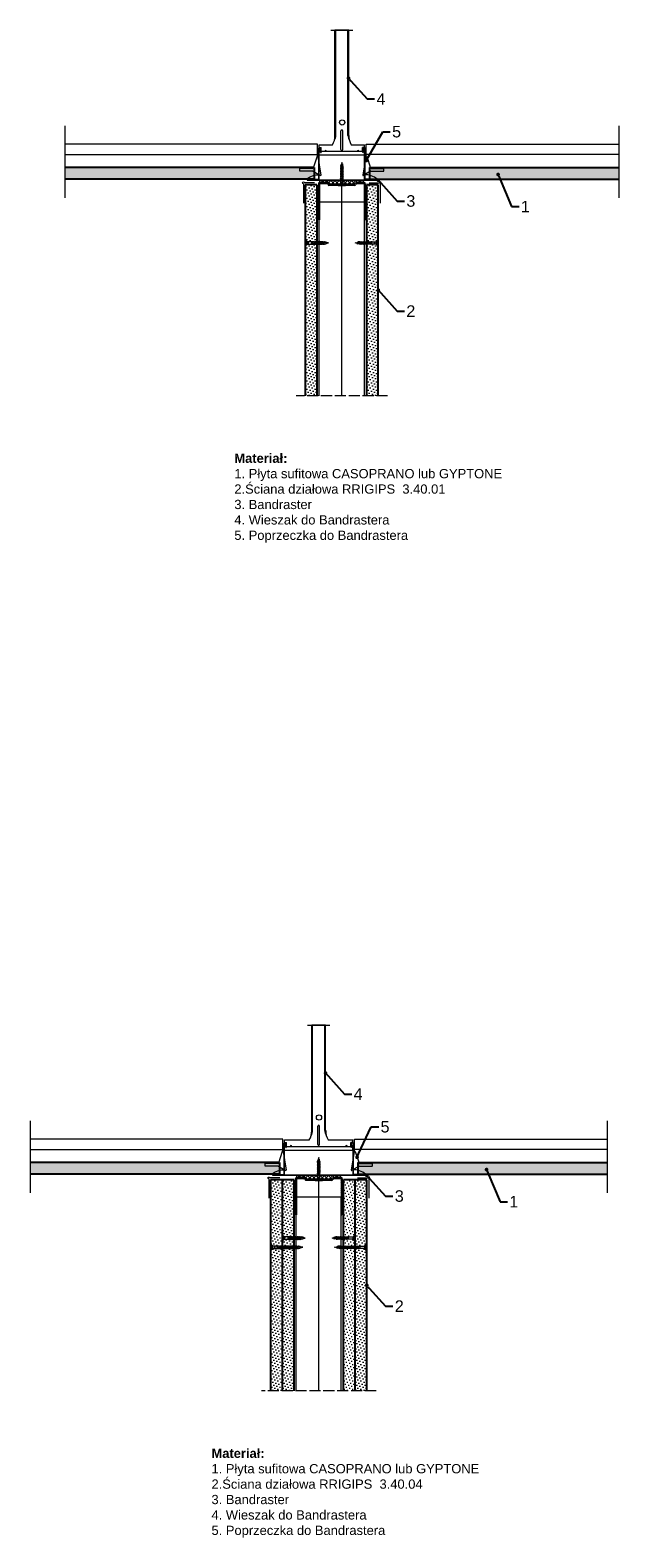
# Model space of a CAD drawing. Header units: millimetres. Extents: x 232 to 2878, y 649 to 2280.
# Tile 1 of 3: x 232 to 868, y 649 to 2280. Entities that reach past the tile are written whole.
import ezdxf
from ezdxf import colors
from ezdxf.entities.mleader import LeaderData, LeaderLine
from ezdxf.math import Vec2, Vec3

# ---------------------------------------------------------------- set-up
doc = ezdxf.new("R2010")
doc.units = ezdxf.units.MM
doc.linetypes.add('ACAD_ISO02W100', pattern=[15, 12, -3])
for name, color, linetype, lineweight in [('_ISOVER WELNA', 7, 'BATTING', 9), ('_RIGIPS AKCESORIA', 7, 'Continuous', 18), ('_RIGIPS G-K', 7, 'Continuous', 25), ('_RIGIPS PROFIL', 7, 'Continuous', 18), ('KRESKOWANIE', 7, 'Continuous', 9), ('OPISY', 7, 'Continuous', 9), ('PRZERYWANA', 7, 'ACAD_ISO02W100', 9)]:
    doc.layers.add(name, color=color, linetype=linetype, lineweight=lineweight)
doc.styles.get("Standard").update_dxf_attribs({"font": 'arial.ttf'})
doc.linetypes.add('BATTING', pattern='A,0.00254,-2.54,[134,ltypeshp.shx,S=2.54,R=0,X=-2.54,Y=0],-5.08,[134,ltypeshp.shx,S=2.54,R=180,X=2.54,Y=0],-2.54', length=10.16254)
pattern_1 = [(225, (0, -430.8662), (1.122532, -3.367596), [0, -3.175])]
pattern_2 = [(0, (0, -430.8662), (0.396875, 0.79375), [0, -0.79375])]

# ---------------------------------------------------------------- blocks, each defined once
blk = doc.blocks.new('TN 25')
at = {"layer": '_RIGIPS AKCESORIA'}
for p, q in [((0, -0.8), (0, 7.2)), ((0, 7.2), (0.5, 7.2)), ((0.5, 4.8), (0, 4.8)), ((0, 3.5), (1.8, 3.5)), ((0, 2.8), (1.8, 2.8)), ((0.5, 1.6), (0, 1.6)), ((0.5, 7.2), (0.5, 4.8)), ((0.5, -0.8), (0.5, 1.6)), ((1.8, 3.5), (1.8, 4.2)), ((1.8, 2.8), (1.8, 2.2)), ((3, 4.5), (8.5, 4.5)), ((7.5, 2), (3.5, 2)), ((7.1, 4.5), (7.1, 3.2)), ((8, 2), (7.1, 4.5)), ((7.1, 3.2), (7.6, 1.5)), ((7.6, 1.5), (8, 2)), ((9.4, 2), (8, 2)), ((8.5, 4.5), (8.8, 5)), ((9.6, 1.5), (8.5, 4.5)), ((8.8, 5), (9.9, 2)), ((9, 4.5), (10.1, 4.5)), ((9.9, 2), (9.6, 1.5)), ((11, 2), (9.9, 2)), ((10.1, 4.5), (10.4, 5)), ((11.2, 1.5), (10.1, 4.5)), ((10.4, 5), (11.6, 2)), ((10.6, 4.5), (11.7, 4.5)), ((11.6, 2), (11.2, 1.5)), ((12.6, 2), (11.6, 2)), ((11.7, 4.5), (12, 5)), ((12.8, 1.5), (11.7, 4.5)), ((12, 5), (13.1, 2)), ((12.2, 4.5), (13.2, 4.5)), ((13.1, 2), (12.8, 1.5)), ((14.1, 2), (13.1, 2)), ((13.2, 4.5), (13.5, 5)), ((14.3, 1.5), (13.2, 4.5)), ((13.5, 5), (14.7, 2)), ((13.7, 4.5), (14.8, 4.5)), ((14.7, 2), (14.3, 1.5)), ((15.7, 2), (14.7, 2)), ((14.8, 4.5), (15.1, 5)), ((15.9, 1.5), (14.8, 4.5)), ((15.1, 5), (16.3, 2)), ((15.3, 4.5), (16.4, 4.5)), ((16.3, 2), (15.9, 1.5)), ((17.4, 2), (16.3, 2)), ((16.4, 4.5), (16.7, 5)), ((17.6, 1.5), (16.4, 4.5)), ((16.7, 5), (17.9, 2)), ((16.9, 4.5), (18, 4.5)), ((17.9, 2), (17.6, 1.5)), ((18.9, 2), (17.9, 2)), ((18, 4.5), (18.3, 5)), ((19.1, 1.5), (18, 4.5)), ((18.3, 5), (19.5, 2)), ((18.5, 4.5), (19.7, 4.5)), ((19.5, 2), (19.1, 1.5)), ((19.5, 2), (20.6, 2)), ((19.7, 4.5), (20, 5)), ((20.8, 1.5), (19.7, 4.5)), ((20, 5), (21.1, 2)), ((20.2, 4.5), (20.7, 4.5)), ((20.7, 4.5), (22.3, 4)), ((21.1, 2), (20.8, 1.5)), ((21.1, 2), (21.8, 2.1)), ((21.8, 1.8), (21.7, 3.3)), ((21.7, 3.3), (22.1, 2.4)), ((22.1, 2.4), (21.8, 1.8)), ((22.7, 2.4), (22.1, 2.4)), ((22.3, 4), (22.6, 4.4)), ((22.7, 2.4), (22.3, 4)), ((22.6, 4.4), (23, 2.7)), ((22.7, 3.8), (25, 3.2)), ((23, 2.7), (22.7, 2.4)), ((25, 3.2), (23, 2.7)), ((0, -0.8), (0.5, -0.8))]:
    blk.add_line(p, q, dxfattribs=at)
for centre, major_axis, ratio, start_param, end_param in [((3.1, 7.7), (0.17, 3.2), 0.826134, 1.773653, 3.180586), ((0, 0.9), (0, 3.93), 0.848176, -0.720942, -0.151112), ((3.4, -1.6), (0.28, 3.57), 0.832181, 0.035984, 1.430787), ((-2.7, 15.9), (0, 14.8), 0.848176, 3.399396, 3.475072), ((0.6, 4.6), (0, 2.81), 0.848176, 3.475072, 3.862535), ((1.7, 3.2), (0, 0.895), 0.848176, -1.552777, -0.720942), ((1.7, 3.2), (0, 0.895), 0.848176, 3.862535, 4.730408)]:
    blk.add_ellipse(centre, major_axis=major_axis, ratio=ratio, start_param=start_param, end_param=end_param, dxfattribs=at)
blk = doc.blocks.new('UW 50 ULTRASTIL')
h = blk.add_hatch()
h.set_pattern_fill('ANSI31', color=256, scale=0.5, style=0)
h.paths.add_polyline_path([(-104.5, 0.6), (-104.2, 1.2, -0.286951), (-103.3, 1.8), (-82.4, 1.8), (-76.3, 1.8, -0.286951), (-75.4, 1.2), (-75.1, 0.6, 0.286951), (-74.2, 0), (-65.6, 0, 0.414214), (-64.8, 0.8), (-64.8, 40), (-65.3, 40), (-65.3, 0.8, -0.414214), (-65.6, 0.5), (-73.8, 0.5, -0.286951), (-74.7, 1.1), (-75, 1.8, 0.286951), (-75.9, 2.3), (-103.6, 2.3, 0.286951), (-104.5, 1.8), (-104.9, 1.1, -0.286951), (-105.8, 0.5), (-114, 0.5, -0.414214), (-114.2, 0.8), (-114.2, 40), (-114.8, 40), (-114.8, 0.8, 0.414214), (-114, 0), (-105.4, 0, 0.286951)])
for p, q in [((-114.8, 0.8), (-114.8, 40)), ((-114.8, 40), (-114.2, 40)), ((-114.2, 0.8), (-114.2, 40)), ((-65.3, 0.8), (-65.3, 40)), ((-64.8, 40), (-65.3, 40)), ((-64.8, 0.8), (-64.8, 40)), ((-114, 0.5), (-105.8, 0.5)), ((-114, 0), (-105.4, 0)), ((-104.9, 1.1), (-104.5, 1.8)), ((-104.5, 0.6), (-104.2, 1.2)), ((-103.6, 2.3), (-75.9, 2.3)), ((-103.3, 1.8), (-76.3, 1.8)), ((-75.1, 0.6), (-75.4, 1.2)), ((-74.7, 1.1), (-75, 1.8)), ((-74.2, 0), (-65.6, 0)), ((-73.8, 0.5), (-65.6, 0.5))]:
    blk.add_line(p, q)
for centre, radius, start, end in [((-114, 0.8), 0.8, 180, 270), ((-114, 0.8), 0.25, 180, 270), ((-105.8, 1.6), 1, 270, 334.0435), ((-105.4, 1), 1, 270, 334.0435), ((-103.6, 1.3), 1, 90, 154.0435), ((-103.3, 0.8), 1, 90, 154.0435), ((-76.3, 0.8), 1, 25.9565, 90), ((-75.9, 1.3), 1, 25.9565, 90), ((-74.2, 1), 1, 205.9565, 270), ((-73.8, 1.6), 1, 205.9565, 270), ((-65.6, 0.8), 0.8, 270, 0), ((-65.6, 0.8), 0.25, 270, 0)]:
    blk.add_arc(centre, radius, start, end)
blk = doc.blocks.new('TN 35')
at = {"layer": '_RIGIPS AKCESORIA'}
for p, q in [((0, -0.8), (0, 7.2)), ((0, 7.2), (0.5, 7.2)), ((0.5, 4.8), (0, 4.8)), ((0, 3.5), (1.8, 3.5)), ((0, 2.8), (1.8, 2.8)), ((0.5, 1.6), (0, 1.6)), ((0.5, 7.2), (0.5, 4.8)), ((0.5, -0.8), (0.5, 1.6)), ((1.8, 3.5), (1.8, 4.2)), ((1.8, 2.8), (1.8, 2.2)), ((3, 4.5), (8.5, 4.5)), ((7.5, 2), (3.5, 2)), ((7.1, 4.5), (7.1, 3.2)), ((8, 2), (7.1, 4.5)), ((7.1, 3.2), (7.6, 1.5)), ((7.6, 1.5), (8, 2)), ((9.4, 2), (8, 2)), ((8.5, 4.5), (8.8, 5)), ((9.6, 1.5), (8.5, 4.5)), ((8.8, 5), (9.9, 2)), ((9, 4.5), (10.1, 4.5)), ((9.9, 2), (9.6, 1.5)), ((11, 2), (9.9, 2)), ((10.1, 4.5), (10.4, 5)), ((11.2, 1.5), (10.1, 4.5)), ((10.4, 5), (11.6, 2)), ((10.6, 4.5), (11.7, 4.5)), ((11.6, 2), (11.2, 1.5)), ((12.6, 2), (11.6, 2)), ((11.7, 4.5), (12, 5)), ((12.8, 1.5), (11.7, 4.5)), ((12, 5), (13.1, 2)), ((12.2, 4.5), (13.2, 4.5)), ((13.1, 2), (12.8, 1.5)), ((14.1, 2), (13.1, 2)), ((13.2, 4.5), (13.5, 5)), ((14.3, 1.5), (13.2, 4.5)), ((13.5, 5), (14.7, 2)), ((13.7, 4.5), (14.8, 4.5)), ((14.7, 2), (14.3, 1.5)), ((15.7, 2), (14.7, 2)), ((14.8, 4.5), (15.1, 5)), ((15.9, 1.5), (14.8, 4.5)), ((15.1, 5), (16.3, 2)), ((15.3, 4.5), (16.4, 4.5)), ((16.3, 2), (15.9, 1.5)), ((17.4, 2), (16.3, 2)), ((16.4, 4.5), (16.7, 5)), ((17.6, 1.5), (16.4, 4.5)), ((16.7, 5), (17.9, 2)), ((16.9, 4.5), (18, 4.5)), ((17.9, 2), (17.6, 1.5)), ((18.9, 2), (17.8, 2)), ((18, 4.5), (18.3, 5)), ((19.1, 1.5), (18, 4.5)), ((18.3, 5), (19.5, 2)), ((18.5, 4.5), (19.6, 4.5)), ((19.5, 2), (19.1, 1.5)), ((20.5, 2), (19.4, 2)), ((19.6, 4.5), (19.9, 5)), ((20.7, 1.5), (19.6, 4.5)), ((19.9, 5), (21, 2)), ((20.1, 4.5), (21.1, 4.5)), ((21, 2), (20.7, 1.5)), ((22.1, 2), (21, 2)), ((21.1, 4.5), (21.5, 5)), ((22.3, 1.5), (21.1, 4.5)), ((21.5, 5), (22.6, 2)), ((21.7, 4.5), (22.7, 4.5)), ((22.6, 2), (22.3, 1.5)), ((23.7, 2), (22.6, 2)), ((22.7, 4.5), (23, 5)), ((23.9, 1.5), (22.7, 4.5)), ((23, 5), (24.2, 2)), ((23.2, 4.5), (24.3, 4.5)), ((24.2, 2), (23.9, 1.5)), ((25.2, 2), (24.1, 2)), ((24.3, 4.5), (24.6, 5)), ((25.4, 1.5), (24.3, 4.5)), ((24.6, 5), (25.8, 2)), ((24.8, 4.5), (25.9, 4.5)), ((25.8, 2), (25.4, 1.5)), ((26.8, 2), (25.7, 2)), ((25.9, 4.5), (26.2, 5)), ((27, 1.5), (25.9, 4.5)), ((26.2, 5), (27.3, 2)), ((26.4, 4.5), (27.4, 4.5)), ((27.3, 2), (27, 1.5)), ((28.4, 2), (27.3, 2)), ((27.4, 4.5), (27.8, 5)), ((28.6, 1.5), (27.4, 4.5)), ((27.8, 5), (28.9, 2)), ((28, 4.5), (29.1, 4.5)), ((28.9, 2), (28.6, 1.5)), ((28.9, 2), (30.1, 2)), ((29.1, 4.5), (29.4, 5)), ((30.3, 1.5), (29.1, 4.5)), ((29.4, 5), (30.6, 2)), ((29.7, 4.5), (30.1, 4.5)), ((30.1, 4.5), (31.7, 4)), ((30.6, 2), (30.3, 1.5)), ((30.6, 2), (31.3, 2.1)), ((31.3, 1.8), (31.1, 3.3)), ((31.1, 3.3), (31.6, 2.4)), ((31.6, 2.4), (31.3, 1.8)), ((32.1, 2.4), (31.6, 2.4)), ((31.7, 4), (32, 4.4)), ((32.1, 2.4), (31.7, 4)), ((32, 4.4), (32.5, 2.7)), ((32.5, 2.7), (32.1, 2.4)), ((32.2, 3.8), (35, 3.2)), ((35, 3.2), (32.5, 2.7)), ((0, -0.8), (0.5, -0.8))]:
    blk.add_line(p, q, dxfattribs=at)
for centre, major_axis, ratio, start_param, end_param in [((3.1, 7.7), (0.17, 3.2), 0.826134, 1.773653, 3.180586), ((0, 0.9), (0, 3.93), 0.848176, -0.720942, -0.151112), ((3.4, -1.6), (0.28, 3.57), 0.832181, 0.035984, 1.430787), ((-2.7, 15.9), (0, 14.8), 0.848176, 3.399396, 3.475072), ((0.6, 4.6), (0, 2.81), 0.848176, 3.475072, 3.862535), ((1.7, 3.2), (0, 0.895), 0.848176, -1.552777, -0.720942), ((1.7, 3.2), (0, 0.895), 0.848176, 3.862535, 4.730408)]:
    blk.add_ellipse(centre, major_axis=major_axis, ratio=ratio, start_param=start_param, end_param=end_param, dxfattribs=at)
blk = doc.blocks.new('polnaroznik')
at = {"layer": '_RIGIPS AKCESORIA'}
for p, q in [((429.5, 44.2), (429.5, 55.2)), ((430.5, 56.2), (451.5, 56.2))]:
    blk.add_line(p, q, dxfattribs=at)
blk.add_arc((429.5, 56.2), 1, 0, 270, dxfattribs=at)
blk = doc.blocks.new('Bandraster100')
at = {"layer": 'KRESKOWANIE'}
h = blk.add_hatch(dxfattribs=at)
h.set_pattern_fill('ANSI31', color=256, scale=0.5, style=0)
h.paths.add_polyline_path([(3863.3, 1839.2), (3851.5, 1839.2, -0.414214), (3851.3, 1839.4), (3851.3, 1872.8, 0.414214), (3850.8, 1873.3), (3849.4, 1873.3, 0.414214), (3848.9, 1872.8), (3848.9, 1868.3), (3849.3, 1868.3), (3849.3, 1872.7, -0.414214), (3849.5, 1872.9), (3850.7, 1872.9, -0.414214), (3850.9, 1872.7), (3850.9, 1839.3, 0.414214), (3851.4, 1838.8), (3863.3, 1838.8, -0.414214), (3863.4, 1838.7, -0.414214), (3863.3, 1838.7), (3764.2, 1838.7, -0.414214), (3764.2, 1838.7, -0.414214), (3764.2, 1838.8), (3776.2, 1838.8, 0.414214), (3776.7, 1839.3), (3776.7, 1872.7, -0.414214), (3776.9, 1872.9), (3778.1, 1872.9, -0.414214), (3778.3, 1872.7), (3778.3, 1868.3), (3778.7, 1868.3), (3778.7, 1872.8, 0.414214), (3778.2, 1873.3), (3776.8, 1873.3, 0.414214), (3776.3, 1872.8), (3776.3, 1839.4, -0.414214), (3776.1, 1839.2), (3764.2, 1839.2, 1), (3764.2, 1838.3), (3863.3, 1838.3, 1)])
at = {"layer": '_RIGIPS AKCESORIA'}
for p, q in [((3776.3, 1839.4), (3776.3, 1872.8)), ((3776.7, 1839.3), (3776.7, 1872.7)), ((3776.8, 1873.3), (3778.2, 1873.3)), ((3776.9, 1872.9), (3778.1, 1872.9)), ((3778.3, 1868.3), (3778.3, 1872.7)), ((3778.3, 1868.3), (3778.7, 1868.3)), ((3778.7, 1868.3), (3778.7, 1872.8)), ((3848.9, 1868.3), (3848.9, 1872.8)), ((3849.3, 1868.3), (3848.9, 1868.3)), ((3849.3, 1868.3), (3849.3, 1872.7)), ((3850.8, 1873.3), (3849.4, 1873.3)), ((3850.7, 1872.9), (3849.5, 1872.9)), ((3850.9, 1839.3), (3850.9, 1872.7)), ((3851.3, 1839.4), (3851.3, 1872.8)), ((3763.8, 1838.7), (3763.8, 1838.8)), ((3764.2, 1839.2), (3776.1, 1839.2)), ((3764.2, 1838.8), (3776.2, 1838.8)), ((3764.2, 1838.7), (3863.3, 1838.7)), ((3764.2, 1838.3), (3863.3, 1838.3)), ((3863.3, 1838.8), (3851.4, 1838.8)), ((3863.3, 1839.2), (3851.5, 1839.2)), ((3863.8, 1838.7), (3863.8, 1838.8))]:
    blk.add_line(p, q, dxfattribs=at)
for centre, radius, start, end in [((3776.8, 1872.8), 0.5, 90, 180), ((3776.9, 1872.7), 0.2, 90, 180), ((3778.1, 1872.7), 0.2, 0, 90), ((3778.2, 1872.8), 0.5, 0, 90), ((3849.4, 1872.8), 0.5, 90, 180), ((3849.5, 1872.7), 0.2, 90, 180), ((3850.7, 1872.7), 0.2, 0, 90), ((3850.8, 1872.8), 0.5, 0, 90), ((3764.2, 1838.7), 0.45, 90, 270), ((3764.6, 1838.7), 0.45, 180, 180), ((3764.2, 1838.7), 0.05, 90, 180), ((3764.2, 1838.7), 0.05, 180, 270), ((3776.1, 1839.4), 0.2, 270, 0), ((3776.2, 1839.3), 0.5, 270, 0), ((3851.4, 1839.3), 0.5, 180, 270), ((3851.5, 1839.4), 0.2, 180, 270), ((3862.9, 1838.7), 0.45, 0, 0), ((3863.3, 1838.7), 0.45, 270, 90), ((3863.3, 1838.7), 0.05, 0, 90), ((3863.3, 1838.7), 0.05, 270, 0)]:
    blk.add_arc(centre, radius, start, end, dxfattribs=at)
blk = doc.blocks.new('Bandraster75')
at = {"layer": 'KRESKOWANIE'}
h = blk.add_hatch(dxfattribs=at)
h.set_pattern_fill('ANSI31', color=256, scale=0.5, style=0)
h.paths.add_polyline_path([(3736.5, 1839.2), (3724.7, 1839.2, -0.414214), (3724.5, 1839.4), (3724.5, 1872.8, 0.414214), (3724, 1873.3), (3722.6, 1873.3, 0.414214), (3722.1, 1872.8), (3722.1, 1868.3), (3722.5, 1868.3), (3722.5, 1872.7, -0.414214), (3722.7, 1872.9), (3723.9, 1872.9, -0.414214), (3724.1, 1872.7), (3724.1, 1839.3, 0.414214), (3724.6, 1838.8), (3736.5, 1838.8, -0.414214), (3736.6, 1838.7, -0.414214), (3736.5, 1838.7), (3662.4, 1838.7, -0.414214), (3662.4, 1838.7, -0.414214), (3662.4, 1838.8), (3674.4, 1838.8, 0.414214), (3674.9, 1839.3), (3674.9, 1872.7, -0.414214), (3675.1, 1872.9), (3676.3, 1872.9, -0.414214), (3676.5, 1872.7), (3676.5, 1868.3), (3676.9, 1868.3), (3676.9, 1872.8, 0.414214), (3676.4, 1873.3), (3675, 1873.3, 0.414214), (3674.5, 1872.8), (3674.5, 1839.4, -0.414214), (3674.3, 1839.2), (3662.4, 1839.2, 1), (3662.4, 1838.3), (3736.5, 1838.3, 1)])
at = {"layer": '_RIGIPS AKCESORIA'}
for p, q in [((3674.5, 1839.4), (3674.5, 1872.8)), ((3674.9, 1839.3), (3674.9, 1872.7)), ((3675, 1873.3), (3676.4, 1873.3)), ((3675.1, 1872.9), (3676.3, 1872.9)), ((3676.5, 1868.3), (3676.5, 1872.7)), ((3676.5, 1868.3), (3676.9, 1868.3)), ((3676.9, 1868.3), (3676.9, 1872.8)), ((3722.1, 1868.3), (3722.1, 1872.8)), ((3722.5, 1868.3), (3722.1, 1868.3)), ((3722.5, 1868.3), (3722.5, 1872.7)), ((3724, 1873.3), (3722.6, 1873.3)), ((3723.9, 1872.9), (3722.7, 1872.9)), ((3724.1, 1839.3), (3724.1, 1872.7)), ((3724.5, 1839.4), (3724.5, 1872.8)), ((3662, 1838.7), (3662, 1838.8)), ((3662.4, 1839.2), (3674.3, 1839.2)), ((3662.4, 1838.8), (3674.4, 1838.8)), ((3662.4, 1838.7), (3736.5, 1838.7)), ((3662.4, 1838.3), (3736.5, 1838.3)), ((3736.5, 1838.8), (3724.6, 1838.8)), ((3736.5, 1839.2), (3724.7, 1839.2)), ((3737, 1838.7), (3737, 1838.8))]:
    blk.add_line(p, q, dxfattribs=at)
for centre, radius, start, end in [((3675, 1872.8), 0.5, 90, 180), ((3675.1, 1872.7), 0.2, 90, 180), ((3676.3, 1872.7), 0.2, 0, 90), ((3676.4, 1872.8), 0.5, 0, 90), ((3722.6, 1872.8), 0.5, 90, 180), ((3722.7, 1872.7), 0.2, 90, 180), ((3723.9, 1872.7), 0.2, 0, 90), ((3724, 1872.8), 0.5, 0, 90), ((3662.4, 1838.7), 0.45, 90, 270), ((3662.8, 1838.7), 0.45, 180, 180), ((3662.4, 1838.7), 0.05, 90, 180), ((3662.4, 1838.7), 0.05, 180, 270), ((3674.3, 1839.4), 0.2, 270, 0), ((3674.4, 1839.3), 0.5, 270, 0), ((3724.6, 1839.3), 0.5, 180, 270), ((3724.7, 1839.4), 0.2, 180, 270), ((3736.1, 1838.7), 0.45, 0, 0), ((3736.5, 1838.7), 0.45, 270, 90), ((3736.5, 1838.7), 0.05, 0, 90), ((3736.5, 1838.7), 0.05, 270, 0)]:
    blk.add_arc(centre, radius, start, end, dxfattribs=at)
blk = doc.blocks.new('Wieszak do bandraster75')
at = {"layer": '_RIGIPS AKCESORIA'}
for p, q in [((3635.9, 1877.8), (3659.9, 1877.8)), ((3655.4, 1877.8), (3640.4, 1877.8)), ((3640.4, 1763.8), (3640.4, 1877.8)), ((3641.4, 1763.8), (3641.4, 1877.8)), ((3654.4, 1763.8), (3654.4, 1877.8)), ((3655.4, 1763), (3655.4, 1877.8)), ((3646.9, 1748.8), (3646.9, 1768.8)), ((3648.9, 1748.8), (3648.9, 1768.8)), ((3623.4, 1750.8), (3623.4, 1753.8)), ((3623.4, 1753.8), (3637.8, 1753.8)), ((3623.4, 1750.8), (3625.6, 1750.8)), ((3623.4, 1743), (3623.4, 1747.1)), ((3623.6, 1747.3), (3624.6, 1747.3)), ((3624.8, 1747.1), (3624.8, 1745.7)), ((3625, 1745.5), (3625.2, 1745.5)), ((3625.4, 1746.6), (3625.4, 1745.7)), ((3625.6, 1746.8), (3625.6, 1750.8)), ((3625.6, 1746.8), (3670.2, 1746.8)), ((3658, 1753.8), (3672.4, 1753.8)), ((3670.2, 1746.8), (3670.2, 1750.8)), ((3672.4, 1750.8), (3670.2, 1750.8)), ((3670.4, 1746.6), (3670.4, 1745.7)), ((3670.8, 1745.5), (3670.6, 1745.5)), ((3671, 1747.1), (3671, 1745.7)), ((3672.2, 1747.3), (3671.2, 1747.3)), ((3672.4, 1750.8), (3672.4, 1753.8)), ((3672.4, 1743), (3672.4, 1747.1)), ((3623.6, 1742.8), (3672.2, 1742.8))]:
    blk.add_line(p, q, dxfattribs=at)
blk.add_circle((3648.2, 1778), 2.81, dxfattribs=at)
for centre, radius, start, end in [((3621.6, 1763.4), 18.8, 329.311, 1.1631), ((3630.1, 1764.4), 11.3, 328.8157, 356.5148), ((3647.9, 1768.8), 1, 0, 180), ((3665.7, 1764.4), 11.3, 183.4852, 211.1843), ((3674.2, 1763.4), 18.8, 178.8369, 210.689), ((3623.6, 1747.1), 0.2, 90, 180), ((3624.6, 1747.1), 0.2, 360, 90), ((3625, 1745.7), 0.2, 180, 270), ((3625.2, 1745.7), 0.2, 270, 0), ((3625.6, 1746.6), 0.2, 90, 180), ((3630.4, 1746.8), 0.911, 0, 180), ((3647.9, 1748.8), 1, 180, 0), ((3665.4, 1746.8), 0.911, 0, 180), ((3670.2, 1746.6), 0.2, 0, 90), ((3670.6, 1745.7), 0.2, 180, 270), ((3670.8, 1745.7), 0.2, 270, 0), ((3671.2, 1747.1), 0.2, 90, 180), ((3672.2, 1747.1), 0.2, 0, 90), ((3623.6, 1743), 0.2, 180, 270), ((3672.2, 1743), 0.2, 270, 360)]:
    blk.add_arc(centre, radius, start, end, dxfattribs=at)
blk = doc.blocks.new('Wieszak do bandraster100')
at = {"layer": '_RIGIPS AKCESORIA'}
for p, q in [((3739, 1877.8), (3763, 1877.8)), ((3758.5, 1877.8), (3743.5, 1877.8)), ((3743.5, 1763.8), (3743.5, 1877.8)), ((3744.5, 1763.8), (3744.5, 1877.8)), ((3757.5, 1763.8), (3757.5, 1877.8)), ((3758.5, 1763), (3758.5, 1877.8)), ((3750, 1748.8), (3750, 1768.8)), ((3752, 1748.8), (3752, 1768.8)), ((3714, 1750.8), (3714, 1753.8)), ((3714, 1753.8), (3740.9, 1753.8)), ((3714, 1750.8), (3716.2, 1750.8)), ((3714, 1743), (3714, 1747.1)), ((3714.2, 1747.3), (3715.2, 1747.3)), ((3715.4, 1747.1), (3715.4, 1745.7)), ((3715.6, 1745.5), (3715.8, 1745.5)), ((3716, 1746.6), (3716, 1745.7)), ((3716.2, 1746.8), (3716.2, 1750.8)), ((3716.2, 1746.8), (3785.8, 1746.8)), ((3761.2, 1753.8), (3788, 1753.8)), ((3785.8, 1746.8), (3785.8, 1750.8)), ((3788, 1750.8), (3785.8, 1750.8)), ((3786, 1746.6), (3786, 1745.7)), ((3786.4, 1745.5), (3786.2, 1745.5)), ((3786.6, 1747.1), (3786.6, 1745.7)), ((3787.8, 1747.3), (3786.8, 1747.3)), ((3788, 1750.8), (3788, 1753.8)), ((3788, 1743), (3788, 1747.1)), ((3714.2, 1742.8), (3787.8, 1742.8))]:
    blk.add_line(p, q, dxfattribs=at)
blk.add_circle((3751.4, 1778), 2.81, dxfattribs=at)
for centre, radius, start, end in [((3724.7, 1763.4), 18.8, 329.311, 1.1631), ((3733.2, 1764.4), 11.3, 328.8157, 356.5148), ((3751, 1768.8), 1, 0, 180), ((3768.9, 1764.4), 11.3, 183.4852, 211.1843), ((3777.4, 1763.4), 18.8, 178.8369, 210.689), ((3714.2, 1747.1), 0.2, 90, 180), ((3715.2, 1747.1), 0.2, 360, 90), ((3715.6, 1745.7), 0.2, 180, 270), ((3715.8, 1745.7), 0.2, 270, 0), ((3716.2, 1746.6), 0.2, 90, 180), ((3721, 1746.8), 0.911, 0, 180), ((3751, 1748.8), 1, 180, 0), ((3781, 1746.8), 0.911, 0, 180), ((3785.8, 1746.6), 0.2, 0, 90), ((3786.2, 1745.7), 0.2, 180, 270), ((3786.4, 1745.7), 0.2, 270, 0), ((3786.8, 1747.1), 0.2, 90, 180), ((3787.8, 1747.1), 0.2, 0, 90), ((3714.2, 1743), 0.2, 180, 270), ((3787.8, 1743), 0.2, 270, 360)]:
    blk.add_arc(centre, radius, start, end, dxfattribs=at)
blk = doc.blocks.new('Poprzeczka do bandraster')
at = {"layer": '_RIGIPS PROFIL'}
for p, q in [((868.1, 2176.5), (868.1, 2098.5)), ((594.8, 2156.5), (868.1, 2156.5)), ((594.8, 2143.7), (594.8, 2156.5)), ((594.5, 2143.3), (591.3, 2122.9)), ((868.1, 2145.3), (594.8, 2145.3)), ((595.5, 2143.4), (599.7, 2130.6)), ((599.7, 2127.2), (591.6, 2122.6)), ((600, 2127.3), (613.7, 2127.3)), ((600.2, 2130.3), (613.7, 2130.3)), ((614.2, 2127.8), (614.2, 2129.8)), ((607.1, 2118.5), (868.1, 2118.5))]:
    blk.add_line(p, q, dxfattribs=at)
for centre, radius, start, end in [((595, 2143.2), 0.5, 18.4349, 171.0392), ((591.5, 2122.8), 0.2, 171.0392, 296.5651), ((593.7, 2103.5), 20, 48.9176, 91.8421), ((600.2, 2130.8), 0.5, 198.4349, 270), ((600, 2126.8), 0.5, 90, 119.4357), ((613.7, 2129.8), 0.5, 0, 90), ((613.7, 2127.8), 0.5, 270, 0), ((607.1, 2119), 0.5, 237.1731, 270)]:
    blk.add_arc(centre, radius, start, end, dxfattribs=at)
blk = doc.blocks.new('_Dot')
at = {"color": 0, "linetype": 'ByBlock', "lineweight": -2}
blk.add_line((-0.5, 0), (-1, 0), dxfattribs=at)
at = {"color": 0, "linetype": 'ByBlock', "const_width": 0.5}
blk.add_lwpolyline([(-0.25, 0, 1), (0.25, 0, 1)], format="xyb", close=True, dxfattribs=at)

msp = doc.modelspace()

# ---------------------------------------------------------------- hatches: boundary and pattern name
at = {"layer": 'KRESKOWANIE'}
h = msp.add_hatch(dxfattribs=at)
h.set_pattern_fill('DOTS', color=253, scale=0.5, style=0)
h.paths.add_polyline_path([(269.1, 2131), (537.7, 2131), (537.6, 2130.4, -0.322823), (537.1, 2130.1), (523.6, 2130.1, 0.414214), (523.1, 2129.6), (523.1, 2127.6, 0.414214), (523.6, 2127.1), (537.3, 2127.1, -0.129148), (537.6, 2127), (538.6, 2126.4), (538.6, 2122.7, 0.115085), (530.6, 2118.5), (269.1, 2118.5)])
h.paths.add_polyline_path([(523.1, 2129.6, -0.414214), (523.6, 2130.1), (537.1, 2130.1, 0.322823), (537.6, 2130.4), (537.7, 2131), (538.6, 2131), (538.6, 2126.4), (537.4, 2127.1), (523.6, 2127.1, -0.414214), (523.1, 2127.6)], flags=17)
h.paths.add_polyline_path([(538.6, 2122.7), (538.6, 2118.5), (530.6, 2118.5, -0.115085)], flags=17)
h = msp.add_hatch(dxfattribs=at)
h.set_pattern_fill('DOTS', color=253, scale=0.5, style=0)
h.paths.add_polyline_path([(868.1, 2131), (599.6, 2131), (599.7, 2130.4, 0.322823), (600.2, 2130.1), (613.7, 2130.1, -0.414214), (614.2, 2129.6), (614.2, 2127.6, -0.414214), (613.7, 2127.1), (600, 2127.1, 0.129148), (599.7, 2127), (598.6, 2126.4), (598.6, 2122.7, -0.115085), (606.7, 2118.5), (868.1, 2118.5)])
h.paths.add_polyline_path([(614.2, 2129.6, 0.414214), (613.7, 2130.1), (600.2, 2130.1, -0.322823), (599.7, 2130.4), (599.6, 2131), (598.6, 2131), (598.6, 2126.4), (599.8, 2127.1), (613.7, 2127.1, 0.414214), (614.2, 2127.6)], flags=17)
h.paths.add_polyline_path([(598.6, 2122.7), (598.6, 2118.5), (606.7, 2118.5, 0.115085)], flags=17)
h = msp.add_hatch(dxfattribs=at)
h.set_pattern_fill('DOTS', color=256, scale=2, angle=225, style=0)
h.paths.add_polyline_path([(529.1, 1884.2), (541.6, 1884.2), (541.6, 2112.4), (529.1, 2112.4)])
h = msp.add_hatch(dxfattribs=at)
h.set_pattern_fill('ANSI37', color=256, angle=270, style=0)
h.set_pattern_definition([(315, (2193.4215, 3551.4963), (2.245064, 2.245064), []), (45, (2193.4215, 3551.4963), (-2.245064, 2.245064), [])])
h.paths.add_polyline_path([(545, 2114.4), (553, 2114.4, -0.286951), (553.9, 2113.8), (554.2, 2113.1, 0.286951), (555.1, 2112.6), (582.1, 2112.6, 0.286951), (583, 2113.1), (583.4, 2113.8, -0.286951), (584.3, 2114.4), (592.2, 2114.4), (592.2, 2117.4), (545, 2117.4)])
h = msp.add_hatch(dxfattribs=at)
h.set_pattern_fill('DOTS', color=256, scale=2, angle=225, style=0)
h.paths.add_polyline_path([(595.6, 1884.2), (608.1, 1884.2), (608.1, 2112.4), (595.6, 2112.4)])
h = msp.add_hatch(dxfattribs=at)
h.set_pattern_fill('DOTS', color=253, scale=0.5, style=0)
h.set_pattern_definition(pattern_2)
h.paths.add_polyline_path([(231.6, 1054.7), (500.2, 1054.7), (500.1, 1054.1, -0.322823), (499.6, 1053.8), (486.1, 1053.8, 0.414214), (485.6, 1053.3), (485.6, 1051.3, 0.414214), (486.1, 1050.8), (499.8, 1050.8, -0.129148), (500.1, 1050.7), (501.1, 1050.1), (501.1, 1046.3, 0.115085), (493.1, 1042.2), (231.6, 1042.2)])
h.paths.add_polyline_path([(485.6, 1053.3, -0.414214), (486.1, 1053.8), (499.6, 1053.8, 0.322823), (500.1, 1054.1), (500.2, 1054.7), (501.1, 1054.7), (501.1, 1050.1), (499.9, 1050.8), (486.1, 1050.8, -0.414214), (485.6, 1051.3)], flags=17)
h.paths.add_polyline_path([(501.1, 1046.3), (501.1, 1042.2), (493.1, 1042.2, -0.115085)], flags=17)
h = msp.add_hatch(dxfattribs=at)
h.set_pattern_fill('DOTS', color=253, scale=0.5, style=0)
h.set_pattern_definition(pattern_2)
h.paths.add_polyline_path([(855.6, 1054.7), (587.1, 1054.7), (587.2, 1054.1, 0.322823), (587.7, 1053.8), (601.2, 1053.8, -0.414214), (601.7, 1053.3), (601.7, 1051.3, -0.414214), (601.2, 1050.8), (587.5, 1050.8, 0.129148), (587.2, 1050.7), (586.1, 1050.1), (586.1, 1046.3, -0.115085), (594.2, 1042.2), (855.6, 1042.2)])
h.paths.add_polyline_path([(601.7, 1053.3, 0.414214), (601.2, 1053.8), (587.7, 1053.8, -0.322823), (587.2, 1054.1), (587.1, 1054.7), (586.1, 1054.7), (586.1, 1050.1), (587.3, 1050.8), (601.2, 1050.8, 0.414214), (601.7, 1051.3)], flags=17)
h.paths.add_polyline_path([(586.1, 1046.3), (586.1, 1042.2), (594.2, 1042.2, 0.115085)], flags=17)
h = msp.add_hatch(dxfattribs=at)
h.set_pattern_fill('DOTS', color=256, scale=2, angle=225, style=0)
h.set_pattern_definition(pattern_1)
h.paths.add_polyline_path([(491.6, 807.9), (504.1, 807.9), (504.1, 1036.1), (491.6, 1036.1)])
h = msp.add_hatch(dxfattribs=at)
h.set_pattern_fill('DOTS', color=256, scale=2, angle=225, style=0)
h.set_pattern_definition(pattern_1)
h.paths.add_polyline_path([(504.1, 807.9), (516.6, 807.9), (516.6, 1036.1), (504.1, 1036.1)])
h = msp.add_hatch(dxfattribs=at)
h.set_pattern_fill('ANSI37', color=256, angle=270, style=0)
h.set_pattern_definition([(315, (2168.4215, 2475.1822), (2.245064, 2.245064), []), (45, (2168.4215, 2475.1822), (-2.245064, 2.245064), [])])
h.paths.add_polyline_path([(520, 1038.1), (528, 1038.1, -0.286951), (528.9, 1037.5), (529.2, 1036.8, 0.286951), (530.1, 1036.3), (557.1, 1036.3, 0.286951), (558, 1036.8), (558.4, 1037.5, -0.286951), (559.3, 1038.1), (567.2, 1038.1), (567.2, 1041.1), (520, 1041.1)])
h = msp.add_hatch(dxfattribs=at)
h.set_pattern_fill('DOTS', color=256, scale=2, angle=225, style=0)
h.set_pattern_definition(pattern_1)
h.paths.add_polyline_path([(570.6, 807.9), (583.1, 807.9), (583.1, 1036.1), (570.6, 1036.1)])
h = msp.add_hatch(dxfattribs=at)
h.set_pattern_fill('DOTS', color=256, scale=2, angle=225, style=0)
h.set_pattern_definition(pattern_1)
h.paths.add_polyline_path([(583.1, 807.9), (595.6, 807.9), (595.6, 1036.1), (583.1, 1036.1)])

# ---------------------------------------------------------------- linework, layer by layer
at = {"layer": '_ISOVER WELNA', "ltscale": 2.4}
for p, q in [((568.6, 1884.2), (568.6, 2112)), ((543.6, 807.9), (543.6, 1035.7))]:
    msp.add_line(p, q, dxfattribs=at)
at = {"layer": '_RIGIPS G-K'}
for p, q in [((538.6, 2131), (269.1, 2131)), ((538.6, 2131), (538.6, 2118.5)), ((598.6, 2131), (868.1, 2131)), ((598.6, 2131), (598.6, 2118.5)), ((538.6, 2118.5), (269.1, 2118.5)), ((529.1, 2112.4), (529.1, 1884.2)), ((541.6, 2112.4), (529.1, 2112.4)), ((541.6, 2112.4), (541.6, 1884.2)), ((595.6, 1884.2), (595.6, 2112.4)), ((608.1, 2112.4), (595.6, 2112.4)), ((598.6, 2118.5), (868.1, 2118.5)), ((608.1, 1884.2), (608.1, 2112.4)), ((501.1, 1054.7), (231.6, 1054.7)), ((501.1, 1054.7), (501.1, 1042.2)), ((586.1, 1054.7), (855.6, 1054.7)), ((586.1, 1054.7), (586.1, 1042.2)), ((501.1, 1042.2), (231.6, 1042.2)), ((516.6, 1036.1), (491.6, 1036.1)), ((491.6, 1036.1), (491.6, 807.9)), ((504.1, 1036.1), (504.1, 807.9)), ((516.6, 1036.1), (516.6, 807.9)), ((570.6, 807.9), (570.6, 1036.1)), ((595.6, 1036.1), (570.6, 1036.1)), ((583.1, 807.9), (583.1, 1036.1)), ((586.1, 1042.2), (855.6, 1042.2)), ((595.6, 807.9), (595.6, 1036.1))]:
    msp.add_line(p, q, dxfattribs=at)
at = {"layer": '_RIGIPS PROFIL', "lineweight": 9}
for p, q in [((544.2, 2094), (593, 2094)), ((544.2, 1884.2), (544.2, 2094)), ((593, 1884.2), (593, 2094)), ((519.2, 1017.7), (568, 1017.7)), ((519.2, 807.9), (519.2, 1017.7)), ((568, 807.9), (568, 1017.7))]:
    msp.add_line(p, q, dxfattribs=at)
at = {"layer": 'KRESKOWANIE'}
for p, q in [((545, 2114.4), (545, 2117.4)), ((592.2, 2114.4), (592.2, 2117.4)), ((520, 1038.1), (520, 1041.1)), ((567.2, 1038.1), (567.2, 1041.1))]:
    msp.add_line(p, q, dxfattribs=at)
at = {"layer": 'PRZERYWANA'}
for p, q in [((618.1, 1884.2), (519.1, 1884.2)), ((605.6, 807.9), (481.6, 807.9))]:
    msp.add_line(p, q, dxfattribs=at)

# ---------------------------------------------------------------- block references
at = {"rotation": 180}
for p in [(478.9, 2114.4), (453.9, 1038.1)]:
    msp.add_blockref('UW 50 ULTRASTIL', p, dxfattribs=at)
at = {"layer": '_RIGIPS AKCESORIA'}
for name, p in [('Wieszak do bandraster75', (-3079.2, 401.8)), ('Poprzeczka do bandraster', (0, -0.2)), ('Bandraster75', (-3130.8, 279.1)), ('Wieszak do bandraster100', (-3207.4, -674.5)), ('Poprzeczka do bandraster', (-12.5, -1076.5)), ('Bandraster100', (-3270.1, -797.2))]:
    msp.add_blockref(name, p, dxfattribs=at)
at = {"layer": '_RIGIPS AKCESORIA', "xscale": -1}
for p in [(1137.3, -0.2), (1099.8, -1076.5)]:
    msp.add_blockref('Poprzeczka do bandraster', p, dxfattribs=at)
for name, p, rotation in [('TN 25', (565.5, 2111.6), 270), ('polnaroznik', (583.3, 2543.9), 90), ('TN 25', (529.1, 2052.6), 180), ('TN 25', (540.5, 1035.2), 270), ('polnaroznik', (545.8, 1467.6), 90), ('TN 35', (491.6, 966.3), 180), ('TN 25', (504.1, 976.3), 180)]:
    msp.add_blockref(name, p, dxfattribs=dict(at, rotation=rotation))
at = {"layer": '_RIGIPS AKCESORIA'}
for name, p, rotation in [('polnaroznik', (554, 2543.9), 270), ('TN 25', (608.1, 2052.6), 180), ('polnaroznik', (541.5, 1467.6), 270), ('TN 25', (583.1, 976.3), 180), ('TN 35', (595.6, 966.3), 180)]:
    msp.add_blockref(name, p, dxfattribs=dict(at, rotation=rotation))

# ---------------------------------------------------------------- texts
at = {"layer": '_RIGIPS G-K', "char_height": 10, "attachment_point": 1}
for s, insert in [('{\\fArial|b1|i0|c238|p34;Materiał:\\P}1. Płyta sufitowa CASOPRANO lub GYPTONE\\P2.Ściana działowa RRIGIPS  3.40.01\\P3. Bandraster\\P4. Wieszak do Bandrastera\\P5. Poprzeczka do Bandrastera', (452.4, 1821.6)), ('{\\fArial|b1|i0|c238|p34;Materiał:\\P}1. Płyta sufitowa CASOPRANO lub GYPTONE\\P2.Ściana działowa RRIGIPS  3.40.04\\P3. Bandraster\\P4. Wieszak do Bandrastera\\P5. Poprzeczka do Bandrastera', (427.7, 745.3))]:
    msp.add_mtext_dynamic_manual_height_columns(s, width=440.762, gutter_width=12.5, heights=[0], dxfattribs=dict(at, insert=insert))

# ---------------------------------------------------------------- leaders
at = {"layer": 'OPISY'}
ml = msp.add_multileader_mtext('Standard', dxfattribs=at)
ml.set_content('4', color=256)
ml.set_leader_properties()
ml.set_arrow_properties(name='DOT')
ml.build(insert=Vec2(0, 0))
ctx = ml.context
ctx.base_point, ctx.char_height, ctx.plane_origin = Vec3(604.1, 2205.2), 12.5, Vec3(487.7, 2211.8)
notes = []
notes.append((ctx, [(0, (1, 1, 0), (596.1, 2205.2), (1, 0), 8, [(0, [(575.8, 2227.7)], 0, [])])]))
ctx.mtext.insert, ctx.mtext.flow_direction = Vec3(606.1, 2211.4), 5
ml = msp.add_multileader_mtext('Standard', dxfattribs=at)
ml.set_content('5', color=256)
ml.set_leader_properties()
ml.set_arrow_properties(name='DOT')
ml.build(insert=Vec2(0, 0))
ctx = ml.context
ctx.base_point, ctx.char_height, ctx.plane_origin = Vec3(621, 2169.8), 12.5, Vec3(511.9, 2176.2)
notes.append((ctx, [(0, (1, 1, 0), (613, 2169.8), (1, 0), 8, [(0, [(595.2, 2138.6)], 0, [])])]))
ctx.mtext.insert, ctx.mtext.flow_direction = Vec3(623, 2176.1), 5
ml = msp.add_multileader_mtext('Standard', dxfattribs=at)
ml.set_content('{\\fArial|b0|i0|c238|p34;1}', color=256)
ml.set_leader_properties()
ml.set_arrow_properties(name='DOT')
ml.build(insert=Vec2(0, 0))
ctx = ml.context
ctx.base_point, ctx.char_height, ctx.plane_origin = Vec3(760.2, 2088.7), 12.5, Vec3(646.6, 2110.9)
notes.append((ctx, [(0, (1, 1, 0), (752.2, 2088.7), (1, 0), 8, [(0, [(737.6, 2123.5)], 0, [])])]))
ctx.mtext.insert, ctx.mtext.flow_direction = Vec3(762.2, 2095), 5
ml = msp.add_multileader_mtext('Standard', dxfattribs=at)
ml.set_content('3', color=256)
ml.set_leader_properties()
ml.set_arrow_properties(name='DOT')
ml.build(insert=Vec2(0, 0))
ctx = ml.context
ctx.base_point, ctx.char_height, ctx.plane_origin = Vec3(636.4, 2094.8), 12.5, Vec3(520, 2101.4)
notes.append((ctx, [(0, (1, 1, 0), (628.4, 2094.8), (1, 0), 8, [(0, [(608.1, 2117.3)], 0, [])])]))
ctx.mtext.insert, ctx.mtext.flow_direction = Vec3(638.4, 2101.1), 5
ml = msp.add_multileader_mtext('Standard', dxfattribs=at)
ml.set_content('2', color=256)
ml.set_leader_properties()
ml.set_arrow_properties(name='DOT')
ml.build(insert=Vec2(0, 0))
ctx = ml.context
ctx.base_point, ctx.char_height, ctx.plane_origin = Vec3(636.4, 1975.7), 12.5, Vec3(520, 1982.3)
notes.append((ctx, [(0, (1, 1, 0), (628.4, 1975.7), (1, 0), 8, [(0, [(608.1, 1998.3)], 0, [])])]))
ctx.mtext.insert, ctx.mtext.flow_direction = Vec3(638.4, 1982), 5
ml = msp.add_multileader_mtext('Standard', dxfattribs=at)
ml.set_content('4', color=256)
ml.set_leader_properties()
ml.set_arrow_properties(name='DOT')
ml.build(insert=Vec2(0, 0))
ctx = ml.context
ctx.base_point, ctx.char_height, ctx.plane_origin = Vec3(579.4, 1128.8), 12.5, Vec3(463, 1135.4)
notes.append((ctx, [(0, (1, 1, 0), (571.4, 1128.8), (1, 0), 8, [(0, [(551.1, 1151.4)], 0, [])])]))
ctx.mtext.insert, ctx.mtext.flow_direction = Vec3(581.4, 1135.1), 5
ml = msp.add_multileader_mtext('Standard', dxfattribs=at)
ml.set_content('5', color=256)
ml.set_leader_properties()
ml.set_arrow_properties(name='DOT')
ml.build(insert=Vec2(0, 0))
ctx = ml.context
ctx.base_point, ctx.char_height, ctx.plane_origin = Vec3(608.5, 1093.5), 12.5, Vec3(499.4, 1099.9)
notes.append((ctx, [(0, (1, 1, 0), (600.5, 1093.5), (1, 0), 8, [(0, [(585.1, 1060.5)], 0, [])])]))
ctx.mtext.insert, ctx.mtext.flow_direction = Vec3(610.5, 1099.8), 5
ml = msp.add_multileader_mtext('Standard', dxfattribs=at)
ml.set_content('{\\fArial|b0|i0|c238|p34;1}', color=256)
ml.set_leader_properties()
ml.set_arrow_properties(name='DOT')
ml.build(insert=Vec2(0, 0))
ctx = ml.context
ctx.base_point, ctx.char_height, ctx.plane_origin = Vec3(747.7, 1012.4), 12.5, Vec3(634.1, 1034.6)
notes.append((ctx, [(0, (1, 1, 0), (739.7, 1012.4), (1, 0), 8, [(0, [(725.1, 1047.2)], 0, [])])]))
ctx.mtext.insert, ctx.mtext.flow_direction = Vec3(749.7, 1018.7), 5
ml = msp.add_multileader_mtext('Standard', dxfattribs=at)
ml.set_content('3', color=256)
ml.set_leader_properties()
ml.set_arrow_properties(name='DOT')
ml.build(insert=Vec2(0, 0))
ctx = ml.context
ctx.base_point, ctx.char_height, ctx.plane_origin = Vec3(623.9, 1018.5), 12.5, Vec3(507.5, 1025.1)
notes.append((ctx, [(0, (1, 1, 0), (615.9, 1018.5), (1, 0), 8, [(0, [(595.6, 1041)], 0, [])])]))
ctx.mtext.insert, ctx.mtext.flow_direction = Vec3(625.9, 1024.8), 5
ml = msp.add_multileader_mtext('Standard', dxfattribs=at)
ml.set_content('2', color=256)
ml.set_leader_properties()
ml.set_arrow_properties(name='DOT')
ml.build(insert=Vec2(0, 0))
ctx = ml.context
ctx.base_point, ctx.char_height, ctx.plane_origin = Vec3(623.9, 899.4), 12.5, Vec3(507.5, 906)
notes.append((ctx, [(0, (1, 1, 0), (615.9, 899.4), (1, 0), 8, [(0, [(595.6, 922)], 0, [])])]))
ctx.mtext.insert, ctx.mtext.flow_direction = Vec3(625.9, 905.7), 5
for ctx, leaders in notes:
    for number, flags, end, landing, length, lines in leaders:
        leader = LeaderData()
        leader.index, (leader.has_last_leader_line, leader.has_dogleg_vector, leader.attachment_direction) = number, flags
        leader.last_leader_point, leader.dogleg_vector, leader.dogleg_length = Vec3(end), Vec3(landing), length
        for number, points, colour, breaks in lines:
            line = LeaderLine()
            line.index, line.vertices, line.color, line.breaks = number, Vec3.list(points), colors.encode_raw_color(colour), breaks
            leader.lines.append(line)
        ctx.leaders.append(leader)

doc.saveas('drawing.dxf')
